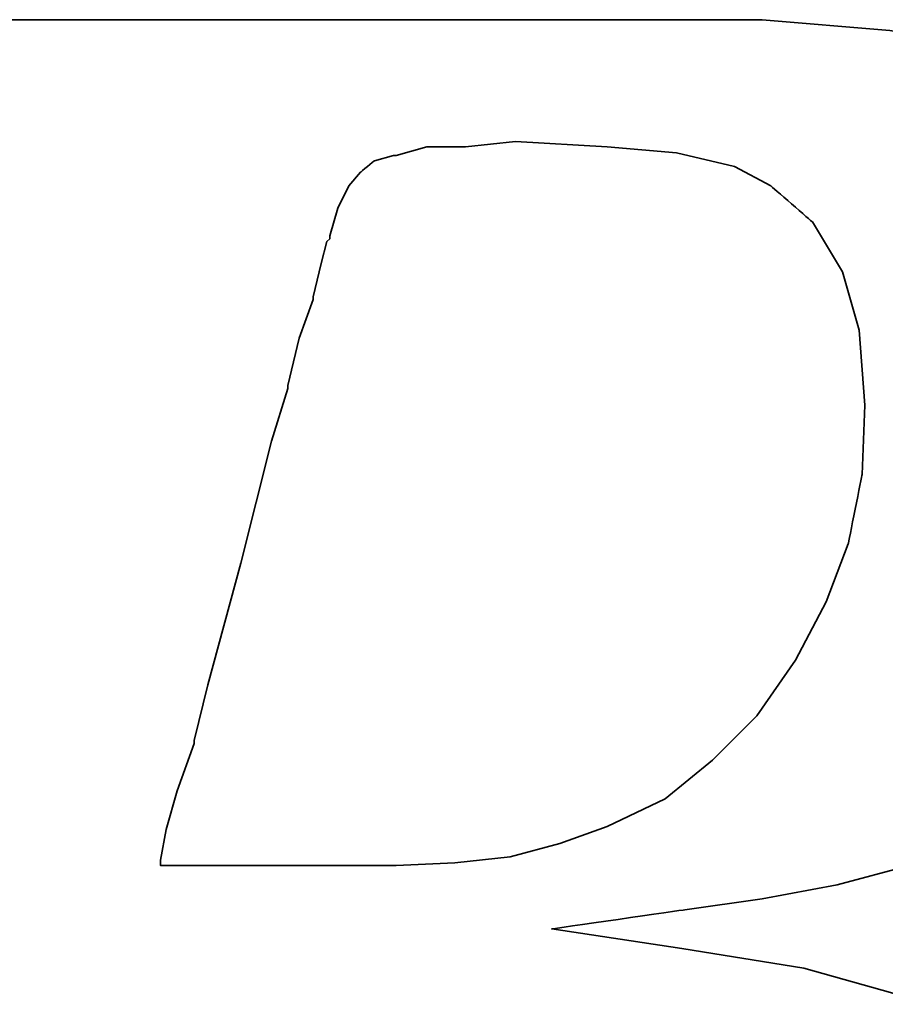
# Model space of a CAD drawing. Header units: millimetres. Extents: x 443 to 3685, y -1599 to 860.
# Tile 128 of 256: x 724.29 to 726.39, y -908.65 to -906.26. Entities that reach past the tile are written whole.
import ezdxf

# ---------------------------------------------------------------- set-up
doc = ezdxf.new("R2010")
doc.units = ezdxf.units.MM
doc.layers.add('DIM', color=4, linetype='CONTINUOUS')
doc.layers.add('layer 1', color=7, linetype='CONTINUOUS')

# ---------------------------------------------------------------- blocks, each defined once
blk = doc.blocks.new('TBI MOTION logo(完整正式版)')
at = {"layer": 'layer 1', "color": 22, "lineweight": 35}
for points, knots in [([(-64.65375, -6.86375), (-64.65375, -6.86375), (-64.84375, -7.29625), (-64.84375, -7.29625), (-64.84375, -7.29625), (-64.84375, -7.29625), (-64.86875, -7.34375), (-64.86875, -7.34375), (-64.86875, -7.34375), (-64.86875, -7.34375), (-64.86875, -7.36875), (-64.86875, -7.36875), (-64.86875, -7.36875), (-64.86875, -7.36875), (-65.15375, -7.65375), (-65.15375, -7.65375), (-65.15375, -7.65375), (-65.15375, -7.65375), (-65.17875, -7.65375), (-65.17875, -7.65375), (-65.17875, -7.65375), (-65.17875, -7.65375), (-65.20375, -7.67875), (-65.20375, -7.67875), (-65.20375, -7.67875), (-65.20375, -7.67875), (-65.58875, -7.87125), (-65.58875, -7.87125), (-65.58875, -7.87125), (-65.58875, -7.87125), (-65.63375, -7.87125), (-65.63375, -7.87125), (-65.63375, -7.87125), (-65.63375, -7.87125), (-65.65875, -7.89375), (-65.65875, -7.89375), (-65.65875, -7.89375), (-65.65875, -7.89375), (-66.09375, -7.94375), (-66.09375, -7.94375), (-66.09375, -7.94375), (-66.09375, -7.94375), (-66.11375, -7.94375), (-66.11375, -7.94375), (-66.11375, -7.94375), (-66.11375, -7.94375), (-66.16375, -7.94375), (-66.16375, -7.94375), (-66.16375, -7.94375), (-66.16375, -7.94375), (-66.30875, -7.94375), (-66.30875, -7.94375), (-66.30875, -7.94375), (-66.30875, -7.94375), (-66.69375, -7.94375), (-66.69375, -7.94375), (-66.69375, -7.94375), (-66.69375, -7.94375), (-67.07375, -7.94375), (-67.07375, -7.94375), (-67.07375, -7.94375), (-67.07375, -7.94375), (-67.12375, -7.94375), (-67.12375, -7.94375), (-67.12375, -7.94375), (-67.12375, -7.94375), (-67.12375, -7.96625), (-67.12375, -7.96625), (-67.12375, -7.96625), (-67.12375, -7.96625), (-67.14875, -7.99125), (-67.14875, -7.99125), (-67.14875, -7.99125), (-67.14875, -7.99125), (-67.24375, -8.34875), (-67.24375, -8.34875), (-67.24375, -8.34875), (-67.24375, -8.34875), (-67.31375, -8.68625), (-67.31375, -8.68625), (-67.31375, -8.68625), (-67.31375, -8.68625), (-67.26875, -8.68625), (-67.26875, -8.68625), (-67.26875, -8.68625), (-67.26875, -8.68625), (-67.07375, -8.68625), (-67.07375, -8.68625), (-67.07375, -8.68625), (-67.07375, -8.68625), (-66.54875, -8.68625), (-66.54875, -8.68625), (-66.54875, -8.68625), (-66.54875, -8.68625), (-65.82625, -8.68625), (-65.82625, -8.68625), (-65.82625, -8.68625), (-65.82625, -8.68625), (-65.01375, -8.68625), (-65.01375, -8.68625), (-65.01375, -8.68625), (-65.01375, -8.68625), (-64.05375, -8.68625), (-64.05375, -8.68625), (-64.05375, -8.68625), (-64.05375, -8.68625), (-62.08375, -8.68625), (-62.08375, -8.68625), (-62.08375, -8.68625), (-62.08375, -8.68625), (-60.06875, -8.68625), (-60.06875, -8.68625), (-60.06875, -8.68625), (-60.06875, -8.68625), (-59.10875, -8.68625), (-59.10875, -8.68625), (-59.10875, -8.68625), (-59.10875, -8.68625), (-58.29375, -8.68625), (-58.29375, -8.68625), (-58.29375, -8.68625), (-58.29375, -8.68625), (-57.57375, -8.68625), (-57.57375, -8.68625), (-57.57375, -8.68625), (-57.57375, -8.68625), (-57.04875, -8.68625), (-57.04875, -8.68625), (-57.04875, -8.68625), (-57.04875, -8.68625), (-56.85375, -8.68625), (-56.85375, -8.68625), (-56.85375, -8.68625), (-56.85375, -8.68625), (-56.70875, -8.68625), (-56.70875, -8.68625), (-56.70875, -8.68625), (-56.70875, -8.68625), (-56.61375, -8.68625), (-56.61375, -8.68625), (-56.61375, -8.68625), (-56.61375, -8.68625), (-56.56875, -8.68625), (-56.56875, -8.68625), (-56.56875, -8.68625), (-56.56875, -8.68625), (-55.65375, -8.63875), (-55.65375, -8.63875), (-55.65375, -8.63875), (-55.65375, -8.63875), (-54.76875, -8.51875), (-54.76875, -8.51875), (-54.76875, -8.51875), (-54.76875, -8.51875), (-53.90375, -8.30375), (-53.90375, -8.30375), (-53.90375, -8.30375), (-53.90375, -8.30375), (-53.08875, -8.03875), (-53.08875, -8.03875), (-53.08875, -8.03875), (-53.08875, -8.03875), (-52.34375, -7.65375), (-52.34375, -7.65375), (-52.34375, -7.65375), (-52.34375, -7.65375), (-51.69875, -7.29625), (-51.69875, -7.29625), (-51.69875, -7.29625), (-51.69875, -7.29625), (-51.21875, -6.91125), (-51.21875, -6.91125), (-51.21875, -6.91125), (-51.21875, -6.91125), (-50.83375, -6.50375), (-50.83375, -6.50375), (-50.83375, -6.50375), (-50.83375, -6.50375), (-50.44875, -5.94875), (-50.44875, -5.94875), (-50.44875, -5.94875), (-50.44875, -5.94875), (-50.13875, -5.30375), (-50.13875, -5.30375), (-50.13875, -5.30375), (-50.13875, -5.30375), (-49.99375, -4.65375), (-49.99375, -4.65375), (-49.99375, -4.65375), (-49.99375, -4.65375), (-49.92375, -3.98375), (-49.92375, -3.98375), (-49.92375, -3.98375), (-49.92375, -3.98375), (-49.99375, -3.19374), (-49.99375, -3.19374), (-49.99375, -3.19374), (-49.99375, -3.19374), (-50.23374, -2.44874), (-50.23374, -2.44874), (-50.23374, -2.44874), (-50.23374, -2.44874), (-50.59375, -1.87374), (-50.59375, -1.87374), (-50.59375, -1.87374), (-50.59375, -1.87374), (-51.09875, -1.31874), (-51.09875, -1.31874), (-51.09875, -1.31874), (-51.09875, -1.31874), (-51.74375, -0.81875), (-51.74375, -0.81875), (-51.74375, -0.81875), (-51.74375, -0.81875), (-52.53875, -0.48125), (-52.53875, -0.48125), (-52.53875, -0.48125), (-52.53875, -0.48125), (-53.47375, -0.21875), (-53.47375, -0.21875), (-53.47375, -0.21875), (-53.47375, -0.21875), (-54.52875, -0.04874), (-54.52875, -0.04874), (-54.52875, -0.04874), (-54.52875, -0.04874), (-55.65375, 0.12125), (-55.65375, 0.12125), (-55.65375, 0.12125), (-55.65375, 0.12125), (-54.50375, 0.28624), (-54.50375, 0.28624), (-54.50375, 0.28624), (-54.50375, 0.28624), (-53.83375, 0.38124), (-53.83375, 0.38124), (-53.83375, 0.38124), (-53.83375, 0.38124), (-53.18375, 0.50125), (-53.18375, 0.50125), (-53.18375, 0.50125), (-53.18375, 0.50125), (-52.55875, 0.66874), (-52.55875, 0.66874), (-52.55875, 0.66874), (-52.55875, 0.66874), (-52.03375, 0.86124), (-52.03375, 0.86124), (-52.03375, 0.86124), (-52.03375, 0.86124), (-51.50374, 1.03124), (-51.50374, 1.03124), (-51.50374, 1.03124), (-51.50374, 1.03124), (-51.09875, 1.27125), (-51.09875, 1.27125), (-51.09875, 1.27125), (-51.09875, 1.27125), (-50.71375, 1.48624), (-50.71375, 1.48624), (-50.71375, 1.48624), (-50.71375, 1.48624), (-50.37625, 1.77625), (-50.37625, 1.77625), (-50.37625, 1.77625), (-50.37625, 1.77625), (-49.82375, 2.37625), (-49.82375, 2.37625), (-49.82375, 2.37625), (-49.82375, 2.37625), (-49.41875, 2.99625), (-49.41875, 2.99625), (-49.41875, 2.99625), (-49.41875, 2.99625), (-49.22375, 3.76625), (-49.22375, 3.76625), (-49.22375, 3.76625), (-49.22375, 3.76625), (-49.15375, 4.50874), (-49.15375, 4.50874), (-49.15375, 4.50874), (-49.15375, 4.50874), (-49.20375, 5.25125), (-49.20375, 5.25125), (-49.20375, 5.25125), (-49.20375, 5.25125), (-49.41875, 5.92625), (-49.41875, 5.92625), (-49.41875, 5.92625), (-49.41875, 5.92625), (-49.77875, 6.47625), (-49.77875, 6.47625), (-49.77875, 6.47625), (-49.77875, 6.47625), (-50.33125, 7.02624), (-50.33125, 7.02624), (-50.33125, 7.02624), (-50.33125, 7.02624), (-51.00125, 7.43625), (-51.00125, 7.43625), (-51.00125, 7.43625), (-51.00125, 7.43625), (-51.79375, 7.72625), (-51.79375, 7.72625), (-51.79375, 7.72625), (-51.79375, 7.72625), (-52.72875, 7.89124), (-52.72875, 7.89124), (-52.72875, 7.89124), (-52.72875, 7.89124), (-53.83375, 7.98625), (-53.83375, 7.98625), (-53.83375, 7.98625), (-53.83375, 7.98625), (-53.92875, 7.98625), (-53.92875, 7.98625), (-53.92875, 7.98625), (-53.92875, 7.98625), (-54.26375, 7.98625), (-54.26375, 7.98625), (-54.26375, 7.98625), (-54.26375, 7.98625), (-54.74375, 7.98625), (-54.74375, 7.98625), (-54.74375, 7.98625), (-54.74375, 7.98625), (-55.36875, 7.98625), (-55.36875, 7.98625), (-55.36875, 7.98625), (-55.36875, 7.98625), (-56.13375, 7.98625), (-56.13375, 7.98625), (-56.13375, 7.98625), (-56.13375, 7.98625), (-56.94875, 7.98625), (-56.94875, 7.98625), (-56.94875, 7.98625), (-56.94875, 7.98625), (-58.77625, 7.98625), (-58.77625, 7.98625), (-58.77625, 7.98625), (-58.77625, 7.98625), (-60.59875, 7.98625), (-60.59875, 7.98625), (-60.59875, 7.98625), (-60.59875, 7.98625), (-61.41375, 7.98625), (-61.41375, 7.98625), (-61.41375, 7.98625), (-61.41375, 7.98625), (-62.17875, 7.98625), (-62.17875, 7.98625), (-62.17875, 7.98625), (-62.17875, 7.98625), (-62.80375, 7.98625), (-62.80375, 7.98625), (-62.80375, 7.98625), (-62.80375, 7.98625), (-63.30625, 7.98625), (-63.30625, 7.98625), (-63.30625, 7.98625), (-63.30625, 7.98625), (-63.57375, 7.98625), (-63.57375, 7.98625), (-63.57375, 7.98625), (-63.57375, 7.98625), (-63.57375, 7.96375), (-63.57375, 7.96375), (-63.57375, 7.96375), (-63.57375, 7.96375), (-63.59875, 7.94125), (-63.59875, 7.94125), (-63.59875, 7.94125), (-63.59875, 7.94125), (-63.69375, 7.55625), (-63.69375, 7.55625), (-63.69375, 7.55625), (-63.69375, 7.55625), (-63.76375, 7.24624), (-63.76375, 7.24624), (-63.76375, 7.24624), (-63.76375, 7.24624), (-63.23875, 7.24624), (-63.23875, 7.24624), (-63.23875, 7.24624), (-63.23875, 7.24624), (-62.75875, 7.24624), (-62.75875, 7.24624), (-62.75875, 7.24624), (-62.75875, 7.24624), (-62.61125, 7.24624), (-62.61125, 7.24624), (-62.61125, 7.24624), (-62.61125, 7.24624), (-62.56625, 7.24624), (-62.56625, 7.24624), (-62.56625, 7.24624), (-62.56625, 7.24624), (-62.22875, 7.24624), (-62.22875, 7.24624), (-62.22875, 7.24624), (-62.22875, 7.24624), (-62.20375, 7.24624), (-62.20375, 7.24624), (-62.20375, 7.24624), (-62.20375, 7.24624), (-62.17875, 7.21875), (-62.17875, 7.21875), (-62.17875, 7.21875), (-62.17875, 7.21875), (-61.96375, 7.17125), (-61.96375, 7.17125), (-61.96375, 7.17125), (-61.96375, 7.17125), (-61.72375, 7.12624), (-61.72375, 7.12624), (-61.72375, 7.12624), (-61.72375, 7.12624), (-61.70375, 7.12624), (-61.70375, 7.12624), (-61.70375, 7.12624), (-61.70375, 7.12624), (-61.55875, 7.07624), (-61.55875, 7.07624), (-61.55875, 7.07624), (-61.55875, 7.07624), (-61.50875, 7.07624), (-61.50875, 7.07624), (-61.50875, 7.07624), (-61.50875, 7.07624), (-61.48375, 7.02624), (-61.48375, 7.02624), (-61.48375, 7.02624), (-61.48375, 7.02624), (-61.31875, 6.83375), (-61.31875, 6.83375), (-61.31875, 6.83375), (-61.31875, 6.83375), (-61.29375, 6.81125), (-61.29375, 6.81125), (-61.29375, 6.81125), (-61.29375, 6.81125), (-61.29375, 6.78625), (-61.29375, 6.78625), (-61.29375, 6.78625), (-61.29375, 6.78625), (-61.19875, 6.50124), (-61.19875, 6.50124), (-61.19875, 6.50124), (-61.19875, 6.50124), (-61.17375, 6.45124), (-61.17375, 6.45124), (-61.17375, 6.45124), (-61.17375, 6.45124), (-61.19875, 6.40625), (-61.19875, 6.40625), (-61.19875, 6.40625), (-61.19875, 6.40625), (-61.26875, 5.99624), (-61.26875, 5.99624), (-61.26875, 5.99624), (-61.26875, 5.99624), (-61.26875, 5.85125), (-61.26875, 5.85125), (-61.26875, 5.85125), (-61.26875, 5.85125), (-61.26875, 5.82625), (-61.26875, 5.82625), (-61.26875, 5.82625), (-61.26875, 5.82625), (-61.29375, 5.80625), (-61.29375, 5.80625), (-61.29375, 5.80625), (-61.29375, 5.80625), (-61.34125, 5.66125), (-61.34125, 5.66125), (-61.34125, 5.66125), (-61.34125, 5.66125), (-61.41375, 5.44625), (-61.41375, 5.44625), (-61.41375, 5.44625), (-61.41375, 5.44625), (-61.48375, 5.15625), (-61.48375, 5.15625), (-61.48375, 5.15625), (-61.48375, 5.15625), (-61.58375, 4.82124), (-61.58375, 4.82124), (-61.58375, 4.82124), (-61.58375, 4.82124), (-61.79875, 4.00375), (-61.79875, 4.00375), (-61.79875, 4.00375), (-61.79875, 4.00375), (-62.05875, 2.99625), (-62.05875, 2.99625), (-62.05875, 2.99625), (-62.05875, 2.99625), (-62.34875, 1.91625), (-62.34875, 1.91625), (-62.34875, 1.91625), (-62.34875, 1.91625), (-62.97375, -0.41124), (-62.97375, -0.41124), (-62.97375, -0.41124), (-62.97375, -0.41124), (-63.59875, -2.75875), (-63.59875, -2.75875), (-63.59875, -2.75875), (-63.59875, -2.75875), (-63.88375, -3.86374), (-63.88375, -3.86374), (-63.88375, -3.86374), (-63.88375, -3.86374), (-64.14875, -4.82374), (-64.14875, -4.82374), (-64.14875, -4.82374), (-64.14875, -4.82374), (-64.36375, -5.64125), (-64.36375, -5.64125), (-64.36375, -5.64125), (-64.36375, -5.64125), (-64.43625, -5.97625), (-64.43625, -5.97625), (-64.43625, -5.97625), (-64.43625, -5.97625), (-64.50875, -6.28625), (-64.50875, -6.28625), (-64.50875, -6.28625), (-64.50875, -6.28625), (-64.50875, -6.30875), (-64.50875, -6.30875), (-64.50875, -6.30875), (-64.50875, -6.30875), (-64.57875, -6.50375), (-64.57875, -6.50375), (-64.57875, -6.50375), (-64.57875, -6.50375), (-64.62875, -6.69625), (-64.62875, -6.69625), (-64.62875, -6.69625), (-64.62875, -6.69625), (-64.62875, -6.76875), (-64.62875, -6.76875), (-64.62875, -6.76875), (-64.62875, -6.76875), (-64.62875, -6.81375), (-64.62875, -6.81375), (-64.62875, -6.81375), (-64.62875, -6.81375), (-64.62875, -6.83875), (-64.62875, -6.83875), (-64.62875, -6.83875), (-64.62875, -6.83875), (-64.65375, -6.86375), (-64.65375, -6.86375)], [0, 0, 0, 0, 0.0071942, 0.0071942, 0.0071942, 0.0071943, 0.0143885, 0.0143885, 0.0143885, 0.0143885, 0.0215827, 0.0215827, 0.0215827, 0.0215827, 0.028777, 0.028777, 0.028777, 0.028777, 0.0359712, 0.0359712, 0.0359712, 0.0359712, 0.0431655, 0.0431655, 0.0431655, 0.0431655, 0.0503597, 0.0503597, 0.0503597, 0.0503597, 0.057554, 0.057554, 0.057554, 0.057554, 0.0647482, 0.0647482, 0.0647482, 0.0647482, 0.0719424, 0.0719424, 0.0719424, 0.0719425, 0.0791367, 0.0791367, 0.0791367, 0.0791367, 0.0863309, 0.0863309, 0.0863309, 0.0863309, 0.0935252, 0.0935252, 0.0935252, 0.0935252, 0.1007194, 0.1007194, 0.1007194, 0.1007194, 0.1079137, 0.1079137, 0.1079137, 0.1079137, 0.1151079, 0.1151079, 0.1151079, 0.1151079, 0.1223022, 0.1223022, 0.1223022, 0.1223022, 0.1294964, 0.1294964, 0.1294964, 0.1294964, 0.1366906, 0.1366906, 0.1366906, 0.1366907, 0.1438849, 0.1438849, 0.1438849, 0.1438849, 0.1510791, 0.1510791, 0.1510791, 0.1510791, 0.1582734, 0.1582734, 0.1582734, 0.1582734, 0.1654676, 0.1654676, 0.1654676, 0.1654676, 0.1726619, 0.1726619, 0.1726619, 0.1726619, 0.1798561, 0.1798561, 0.1798561, 0.1798561, 0.1870504, 0.1870504, 0.1870504, 0.1870504, 0.1942446, 0.1942446, 0.1942446, 0.1942446, 0.2014388, 0.2014388, 0.2014388, 0.2014389, 0.2086331, 0.2086331, 0.2086331, 0.2086331, 0.2158273, 0.2158273, 0.2158273, 0.2158273, 0.2230216, 0.2230216, 0.2230216, 0.2230216, 0.2302158, 0.2302158, 0.2302158, 0.2302158, 0.2374101, 0.2374101, 0.2374101, 0.2374101, 0.2446043, 0.2446043, 0.2446043, 0.2446043, 0.2517986, 0.2517986, 0.2517986, 0.2517986, 0.2589928, 0.2589928, 0.2589928, 0.2589928, 0.2661871, 0.2661871, 0.2661871, 0.2661871, 0.2733813, 0.2733813, 0.2733813, 0.2733813, 0.2805755, 0.2805755, 0.2805755, 0.2805755, 0.2877698, 0.2877698, 0.2877698, 0.2877698, 0.294964, 0.294964, 0.294964, 0.294964, 0.3021583, 0.3021583, 0.3021583, 0.3021583, 0.3093525, 0.3093525, 0.3093525, 0.3093525, 0.3165468, 0.3165468, 0.3165468, 0.3165468, 0.323741, 0.323741, 0.323741, 0.323741, 0.3309353, 0.3309353, 0.3309353, 0.3309353, 0.3381295, 0.3381295, 0.3381295, 0.3381295, 0.3453237, 0.3453237, 0.3453237, 0.3453238, 0.352518, 0.352518, 0.352518, 0.352518, 0.3597122, 0.3597122, 0.3597122, 0.3597122, 0.3669065, 0.3669065, 0.3669065, 0.3669065, 0.3741007, 0.3741007, 0.3741007, 0.3741007, 0.381295, 0.381295, 0.381295, 0.381295, 0.3884892, 0.3884892, 0.3884892, 0.3884892, 0.3956835, 0.3956835, 0.3956835, 0.3956835, 0.4028777, 0.4028777, 0.4028777, 0.4028777, 0.4100719, 0.4100719, 0.4100719, 0.410072, 0.4172662, 0.4172662, 0.4172662, 0.4172662, 0.4244604, 0.4244604, 0.4244604, 0.4244604, 0.4316547, 0.4316547, 0.4316547, 0.4316547, 0.4388489, 0.4388489, 0.4388489, 0.4388489, 0.4460432, 0.4460432, 0.4460432, 0.4460432, 0.4532374, 0.4532374, 0.4532374, 0.4532374, 0.4604317, 0.4604317, 0.4604317, 0.4604317, 0.4676259, 0.4676259, 0.4676259, 0.4676259, 0.4748201, 0.4748201, 0.4748201, 0.4748202, 0.4820144, 0.4820144, 0.4820144, 0.4820144, 0.4892086, 0.4892086, 0.4892086, 0.4892086, 0.4964029, 0.4964029, 0.4964029, 0.4964029, 0.5035971, 0.5035971, 0.5035971, 0.5035971, 0.5107914, 0.5107914, 0.5107914, 0.5107914, 0.5179856, 0.5179856, 0.5179856, 0.5179856, 0.5251799, 0.5251799, 0.5251799, 0.5251799, 0.5323741, 0.5323741, 0.5323741, 0.5323741, 0.5395683, 0.5395683, 0.5395683, 0.5395684, 0.5467626, 0.5467626, 0.5467626, 0.5467626, 0.5539568, 0.5539568, 0.5539568, 0.5539568, 0.5611511, 0.5611511, 0.5611511, 0.5611511, 0.5683453, 0.5683453, 0.5683453, 0.5683453, 0.5755396, 0.5755396, 0.5755396, 0.5755396, 0.5827338, 0.5827338, 0.5827338, 0.5827338, 0.5899281, 0.5899281, 0.5899281, 0.5899281, 0.5971223, 0.5971223, 0.5971223, 0.5971223, 0.6043165, 0.6043165, 0.6043165, 0.6043166, 0.6115108, 0.6115108, 0.6115108, 0.6115108, 0.618705, 0.618705, 0.618705, 0.618705, 0.6258993, 0.6258993, 0.6258993, 0.6258993, 0.6330935, 0.6330935, 0.6330935, 0.6330935, 0.6402878, 0.6402878, 0.6402878, 0.6402878, 0.647482, 0.647482, 0.647482, 0.647482, 0.6546763, 0.6546763, 0.6546763, 0.6546763, 0.6618705, 0.6618705, 0.6618705, 0.6618705, 0.6690647, 0.6690647, 0.6690647, 0.6690648, 0.676259, 0.676259, 0.676259, 0.676259, 0.6834532, 0.6834532, 0.6834532, 0.6834532, 0.6906475, 0.6906475, 0.6906475, 0.6906475, 0.6978417, 0.6978417, 0.6978417, 0.6978417, 0.705036, 0.705036, 0.705036, 0.705036, 0.7122302, 0.7122302, 0.7122302, 0.7122302, 0.7194245, 0.7194245, 0.7194245, 0.7194245, 0.7266187, 0.7266187, 0.7266187, 0.7266187, 0.7338129, 0.7338129, 0.7338129, 0.733813, 0.7410072, 0.7410072, 0.7410072, 0.7410072, 0.7482014, 0.7482014, 0.7482014, 0.7482014, 0.7553957, 0.7553957, 0.7553957, 0.7553957, 0.7625899, 0.7625899, 0.7625899, 0.7625899, 0.7697842, 0.7697842, 0.7697842, 0.7697842, 0.7769784, 0.7769784, 0.7769784, 0.7769784, 0.7841727, 0.7841727, 0.7841727, 0.7841727, 0.7913669, 0.7913669, 0.7913669, 0.7913669, 0.7985612, 0.7985612, 0.7985612, 0.7985612, 0.8057554, 0.8057554, 0.8057554, 0.8057554, 0.8129496, 0.8129496, 0.8129496, 0.8129497, 0.8201439, 0.8201439, 0.8201439, 0.8201439, 0.8273381, 0.8273381, 0.8273381, 0.8273381, 0.8345324, 0.8345324, 0.8345324, 0.8345324, 0.8417266, 0.8417266, 0.8417266, 0.8417266, 0.8489209, 0.8489209, 0.8489209, 0.8489209, 0.8561151, 0.8561151, 0.8561151, 0.8561151, 0.8633094, 0.8633094, 0.8633094, 0.8633094, 0.8705036, 0.8705036, 0.8705036, 0.8705036, 0.8776978, 0.8776978, 0.8776978, 0.8776979, 0.8848921, 0.8848921, 0.8848921, 0.8848921, 0.8920863, 0.8920863, 0.8920863, 0.8920863, 0.8992806, 0.8992806, 0.8992806, 0.8992806, 0.9064748, 0.9064748, 0.9064748, 0.9064748, 0.9136691, 0.9136691, 0.9136691, 0.9136691, 0.9208633, 0.9208633, 0.9208633, 0.9208633, 0.9280576, 0.9280576, 0.9280576, 0.9280576, 0.9352518, 0.9352518, 0.9352518, 0.9352518, 0.942446, 0.942446, 0.942446, 0.9424461, 0.9496403, 0.9496403, 0.9496403, 0.9496403, 0.9568345, 0.9568345, 0.9568345, 0.9568345, 0.9640288, 0.9640288, 0.9640288, 0.9640288, 0.971223, 0.971223, 0.971223, 0.971223, 0.9784173, 0.9784173, 0.9784173, 0.9784173, 0.9856115, 0.9856115, 0.9856115, 0.9856115, 0.9928058, 0.9928058, 0.9928058, 0.9928058, 1, 1, 1, 1]), ([(-57.50375, 6.35625), (-57.50375, 6.35625), (-57.57375, 6.11625), (-57.57375, 6.11625), (-57.57375, 6.11625), (-57.57375, 6.11625), (-57.57375, 6.09125), (-57.57375, 6.09125), (-57.57375, 6.09125), (-57.57375, 6.09125), (-57.59875, 6.06625), (-57.59875, 6.06625), (-57.59875, 6.06625), (-57.59875, 6.06625), (-57.64875, 5.87625), (-57.64875, 5.87625), (-57.64875, 5.87625), (-57.64875, 5.87625), (-57.71875, 5.58875), (-57.71875, 5.58875), (-57.71875, 5.58875), (-57.71875, 5.58875), (-57.71875, 5.56625), (-57.71875, 5.56625), (-57.71875, 5.56625), (-57.71875, 5.56625), (-57.83875, 5.23125), (-57.83875, 5.23125), (-57.83875, 5.23125), (-57.83875, 5.23125), (-57.93625, 4.82124), (-57.93625, 4.82124), (-57.93625, 4.82124), (-57.93625, 4.82124), (-57.93625, 4.79624), (-57.93625, 4.79624), (-57.93625, 4.79624), (-57.93625, 4.79624), (-58.07875, 4.34125), (-58.07875, 4.34125), (-58.07875, 4.34125), (-58.07875, 4.34125), (-58.34375, 3.28625), (-58.34375, 3.28625), (-58.34375, 3.28625), (-58.34375, 3.28625), (-58.62875, 2.23124), (-58.62875, 2.23124), (-58.62875, 2.23124), (-58.62875, 2.23124), (-58.74875, 1.75125), (-58.74875, 1.75125), (-58.74875, 1.75125), (-58.74875, 1.75125), (-58.74875, 1.72625), (-58.74875, 1.72625), (-58.74875, 1.72625), (-58.74875, 1.72625), (-58.89375, 1.31625), (-58.89375, 1.31625), (-58.89375, 1.31625), (-58.89375, 1.31625), (-58.98875, 0.98124), (-58.98875, 0.98124), (-58.98875, 0.98124), (-58.98875, 0.98124), (-59.03875, 0.71625), (-59.03875, 0.71625), (-59.03875, 0.71625), (-59.03875, 0.71625), (-59.03875, 0.66874), (-59.03875, 0.66874), (-59.03875, 0.66874), (-59.03875, 0.66874), (-58.91875, 0.66874), (-58.91875, 0.66874), (-58.91875, 0.66874), (-58.91875, 0.66874), (-58.53375, 0.66874), (-58.53375, 0.66874), (-58.53375, 0.66874), (-58.53375, 0.66874), (-58.10375, 0.66874), (-58.10375, 0.66874), (-58.10375, 0.66874), (-58.10375, 0.66874), (-57.66875, 0.66874), (-57.66875, 0.66874), (-57.66875, 0.66874), (-57.66875, 0.66874), (-57.33375, 0.66874), (-57.33375, 0.66874), (-57.33375, 0.66874), (-57.33375, 0.66874), (-57.09375, 0.66874), (-57.09375, 0.66874), (-57.09375, 0.66874), (-57.09375, 0.66874), (-56.99875, 0.66874), (-56.99875, 0.66874), (-56.99875, 0.66874), (-56.99875, 0.66874), (-56.49375, 0.69374), (-56.49375, 0.69374), (-56.49375, 0.69374), (-56.49375, 0.69374), (-56.01375, 0.74374), (-56.01375, 0.74374), (-56.01375, 0.74374), (-56.01375, 0.74374), (-55.58375, 0.86124), (-55.58375, 0.86124), (-55.58375, 0.86124), (-55.58375, 0.86124), (-55.17375, 1.00624), (-55.17375, 1.00624), (-55.17375, 1.00624), (-55.17375, 1.00624), (-54.67375, 1.24625), (-54.67375, 1.24625), (-54.67375, 1.24625), (-54.67375, 1.24625), (-54.26375, 1.58124), (-54.26375, 1.58124), (-54.26375, 1.58124), (-54.26375, 1.58124), (-53.87875, 1.96374), (-53.87875, 1.96374), (-53.87875, 1.96374), (-53.87875, 1.96374), (-53.54375, 2.44625), (-53.54375, 2.44625), (-53.54375, 2.44625), (-53.54375, 2.44625), (-53.27875, 2.95125), (-53.27875, 2.95125), (-53.27875, 2.95125), (-53.27875, 2.95125), (-53.08875, 3.45124), (-53.08875, 3.45124), (-53.08875, 3.45124), (-53.08875, 3.45124), (-52.96875, 4.05124), (-52.96875, 4.05124), (-52.96875, 4.05124), (-52.96875, 4.05124), (-52.94375, 4.65125), (-52.94375, 4.65125), (-52.94375, 4.65125), (-52.94375, 4.65125), (-52.99375, 5.30125), (-52.99375, 5.30125), (-52.99375, 5.30125), (-52.99375, 5.30125), (-53.13875, 5.80625), (-53.13875, 5.80625), (-53.13875, 5.80625), (-53.13875, 5.80625), (-53.39875, 6.23625), (-53.39875, 6.23625), (-53.39875, 6.23625), (-53.39875, 6.23625), (-53.75875, 6.54875), (-53.75875, 6.54875), (-53.75875, 6.54875), (-53.75875, 6.54875), (-54.07375, 6.71625), (-54.07375, 6.71625), (-54.07375, 6.71625), (-54.07375, 6.71625), (-54.57375, 6.83375), (-54.57375, 6.83375), (-54.57375, 6.83375), (-54.57375, 6.83375), (-55.17375, 6.88625), (-55.17375, 6.88625), (-55.17375, 6.88625), (-55.17375, 6.88625), (-55.96875, 6.93125), (-55.96875, 6.93125), (-55.96875, 6.93125), (-55.96875, 6.93125), (-56.39875, 6.88625), (-56.39875, 6.88625), (-56.39875, 6.88625), (-56.39875, 6.88625), (-56.42125, 6.88625), (-56.42125, 6.88625), (-56.42125, 6.88625), (-56.42125, 6.88625), (-56.73375, 6.88625), (-56.73375, 6.88625), (-56.73375, 6.88625), (-56.73375, 6.88625), (-56.99875, 6.81125), (-56.99875, 6.81125), (-56.99875, 6.81125), (-56.99875, 6.81125), (-57.02375, 6.81125), (-57.02375, 6.81125), (-57.02375, 6.81125), (-57.02375, 6.81125), (-57.18875, 6.76625), (-57.18875, 6.76625), (-57.18875, 6.76625), (-57.18875, 6.76625), (-57.30875, 6.66625), (-57.30875, 6.66625), (-57.30875, 6.66625), (-57.30875, 6.66625), (-57.40875, 6.54875), (-57.40875, 6.54875), (-57.40875, 6.54875), (-57.40875, 6.54875), (-57.50375, 6.35625), (-57.50375, 6.35625)], [0, 0, 0, 0, 0.0185185, 0.0185185, 0.0185185, 0.0185185, 0.037037, 0.037037, 0.037037, 0.037037, 0.0555556, 0.0555556, 0.0555556, 0.0555556, 0.0740741, 0.0740741, 0.0740741, 0.0740741, 0.0925926, 0.0925926, 0.0925926, 0.0925926, 0.1111111, 0.1111111, 0.1111111, 0.1111111, 0.1296296, 0.1296296, 0.1296296, 0.1296296, 0.1481481, 0.1481481, 0.1481481, 0.1481482, 0.1666667, 0.1666667, 0.1666667, 0.1666667, 0.1851852, 0.1851852, 0.1851852, 0.1851852, 0.2037037, 0.2037037, 0.2037037, 0.2037037, 0.2222222, 0.2222222, 0.2222222, 0.2222222, 0.2407407, 0.2407407, 0.2407407, 0.2407408, 0.2592593, 0.2592593, 0.2592593, 0.2592593, 0.2777778, 0.2777778, 0.2777778, 0.2777778, 0.2962963, 0.2962963, 0.2962963, 0.2962963, 0.3148148, 0.3148148, 0.3148148, 0.3148148, 0.3333333, 0.3333333, 0.3333333, 0.3333333, 0.3518519, 0.3518519, 0.3518519, 0.3518519, 0.3703704, 0.3703704, 0.3703704, 0.3703704, 0.3888889, 0.3888889, 0.3888889, 0.3888889, 0.4074074, 0.4074074, 0.4074074, 0.4074074, 0.4259259, 0.4259259, 0.4259259, 0.4259259, 0.4444444, 0.4444444, 0.4444444, 0.4444445, 0.462963, 0.462963, 0.462963, 0.462963, 0.4814815, 0.4814815, 0.4814815, 0.4814815, 0.5, 0.5, 0.5, 0.5, 0.5185185, 0.5185185, 0.5185185, 0.5185185, 0.537037, 0.537037, 0.537037, 0.537037, 0.5555556, 0.5555556, 0.5555556, 0.5555556, 0.5740741, 0.5740741, 0.5740741, 0.5740741, 0.5925926, 0.5925926, 0.5925926, 0.5925926, 0.6111111, 0.6111111, 0.6111111, 0.6111111, 0.6296296, 0.6296296, 0.6296296, 0.6296296, 0.6481481, 0.6481481, 0.6481481, 0.6481482, 0.6666667, 0.6666667, 0.6666667, 0.6666667, 0.6851852, 0.6851852, 0.6851852, 0.6851852, 0.7037037, 0.7037037, 0.7037037, 0.7037037, 0.7222222, 0.7222222, 0.7222222, 0.7222222, 0.7407407, 0.7407407, 0.7407407, 0.7407408, 0.7592593, 0.7592593, 0.7592593, 0.7592593, 0.7777778, 0.7777778, 0.7777778, 0.7777778, 0.7962963, 0.7962963, 0.7962963, 0.7962963, 0.8148148, 0.8148148, 0.8148148, 0.8148148, 0.8333333, 0.8333333, 0.8333333, 0.8333333, 0.8518519, 0.8518519, 0.8518519, 0.8518519, 0.8703704, 0.8703704, 0.8703704, 0.8703704, 0.8888889, 0.8888889, 0.8888889, 0.8888889, 0.9074074, 0.9074074, 0.9074074, 0.9074074, 0.9259259, 0.9259259, 0.9259259, 0.9259259, 0.9444444, 0.9444444, 0.9444444, 0.9444445, 0.962963, 0.962963, 0.962963, 0.962963, 0.9814815, 0.9814815, 0.9814815, 0.9814815, 1, 1, 1, 1])]:
    blk.add_open_spline(points, degree=3, knots=knots, dxfattribs=at)

msp = doc.modelspace()

# ---------------------------------------------------------------- block references
at = {"layer": 'DIM', "color": 7, "xscale": 0.2802190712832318, "yscale": 0.2802190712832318, "zscale": 0.2802190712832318}
msp.add_blockref('TBI MOTION logo(完整正式版)', (741.1765, -908.5022), dxfattribs=at)

doc.saveas('drawing.dxf')
